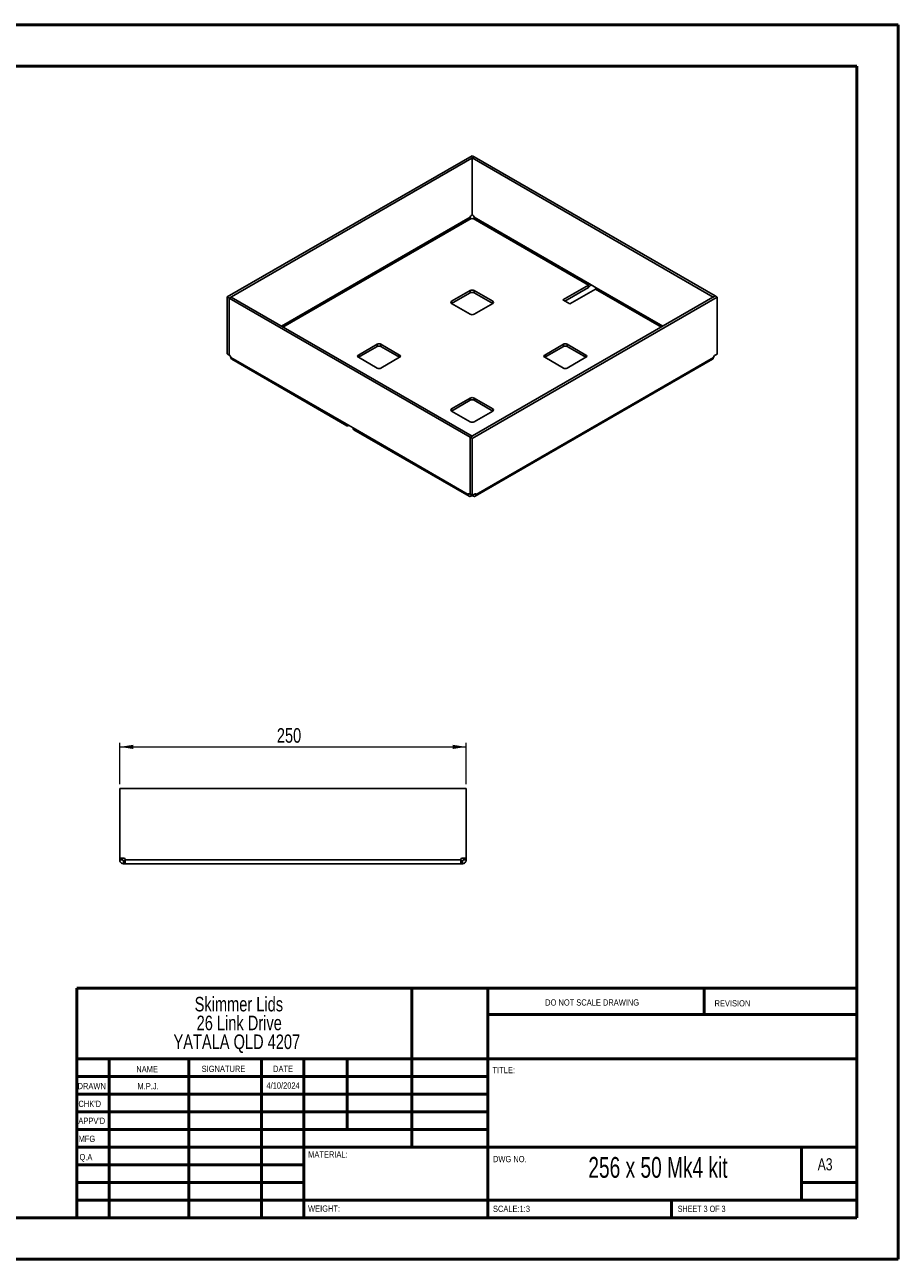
# Paper-space layout 'Sheet3' of a CAD drawing. Header units: millimetres. Extents: x 0 to 420, y 0 to 297.
# Tile 2 of 2: x 210 to 420, y 0 to 297. Entities that reach past the tile are written whole.
import ezdxf

# ---------------------------------------------------------------- set-up
doc = ezdxf.new("R2010")
doc.units = ezdxf.units.MM
doc.styles.add('SLDTEXTSTYLE0', font='TXT', dxfattribs={"width": 0.6875})
doc.styles.add('SLDTEXTSTYLE1', font='TXT', dxfattribs={"width": 0.75})
doc.dimstyles.new('SLDDIMSTYLE0', dxfattribs={"dimtxt": 3.5, "dimasz": 3.302, "dimexe": 0, "dimexo": 0.0625, "dimgap": 0.875, "dimtad": 1, "dimdec": 0, "dimlfac": 3, "dimrnd": 1e-09, "dimzin": 12, "dimdsep": 46, "dimtxsty": 'SLDTEXTSTYLE1', "dimsah": 1, "dimcen": 0.09, "dimadec": 0, "dimazin": 3, "dimtfac": 1, "dimtdec": 0, "dimtofl": 0, "dimtmove": 0, "dimatfit": 3, "dimfxl": 1, "dimfrac": 2, "dimtolj": 1, "dimtzin": 12, "dimarcsym": 0})

# ---------------------------------------------------------------- blocks, each defined once
blk = doc.blocks.new('SW_NOTE_0_2')
at = {"color": 0, "linetype": 'Continuous', "lineweight": 0, "char_height": 3.5, "attachment_point": 2, "style": 'SLDTEXTSTYLE1'}
for s, insert in [('Skimmer Lids', (13.89, 4.51)), ('26 Link Drive', (13.98, -0.01)), ('YATALA QLD 4207', (13.4, -4.54))]:
    blk.add_mtext(s, dxfattribs=dict(at, insert=insert))
blk = doc.blocks.new('_D_6')
at = {"color": 7, "linetype": 'Continuous', "lineweight": 0}
for p, q in [((233.21, 114.48), (233.21, 124.48)), ((233.21, 123.48), (316.54, 123.48)), ((316.54, 114.48), (316.54, 124.48))]:
    blk.add_line(p, q, dxfattribs=at)
at = {"color": 7, "linetype": 'Continuous', "lineweight": 18}
for points in [[(233.21, 123.48), (236.51, 122.97), (236.51, 123.99)], [(316.54, 123.48), (313.24, 123.99), (313.24, 122.97)]]:
    blk.add_solid(points, dxfattribs=at)
at = {"color": 7, "linetype": 'Continuous', "lineweight": 18, "insert": (270.99, 127.99), "char_height": 3.5, "attachment_point": 1, "style": 'SLDTEXTSTYLE1'}
blk.add_mtext('250', dxfattribs=at)

psp = doc.layouts.new('Sheet3')

# ---------------------------------------------------------------- linework, layer by layer
at = {"color": 7, "linetype": 'Continuous', "lineweight": 50}
for p, q in [((0.38, 297.21), (420.38, 297.21)), ((420.38, 0.21), (420.38, 297.21)), ((10.38, 287.21), (410.38, 287.21)), ((410.38, 287.21), (410.38, 10.21)), ((222.88, 65.46), (410.08, 65.46)), ((222.88, 65.46), (222.88, 10.21)), ((303.48, 65.46), (303.48, 27.21)), ((321.68, 65.46), (321.68, 10.21)), ((373.68, 59.09), (373.68, 65.46)), ((410.08, 59.09), (321.68, 59.09)), ((410.08, 48.46), (222.88, 48.46)), ((230.68, 48.46), (230.68, 10.21)), ((249.87, 48.46), (249.87, 10.21)), ((267.28, 48.46), (267.28, 10.21)), ((277.48, 10.21), (277.48, 48.46)), ((287.88, 31.46), (287.88, 48.46)), ((321.68, 44.21), (222.88, 44.21)), ((321.68, 39.96), (222.88, 39.96)), ((321.68, 35.71), (222.88, 35.71)), ((321.68, 31.46), (222.88, 31.46)), ((277.48, 27.21), (222.88, 27.21)), ((277.48, 27.21), (410.08, 27.21)), ((397.08, 14.46), (397.08, 27.21)), ((277.48, 22.96), (222.88, 22.96)), ((277.48, 18.71), (222.88, 18.71)), ((410.08, 18.71), (397.08, 18.71)), ((222.88, 14.46), (410.38, 14.46)), ((365.88, 10.21), (365.88, 14.46)), ((10.38, 10.21), (410.38, 10.21)), ((0.38, 0.21), (420.38, 0.21))]:
    psp.add_line(p, q, dxfattribs=at)
at = {"color": 7, "linetype": 'Continuous', "lineweight": 25}
for p, q in [((317.92, 265.7), (259.04, 231.71)), ((318.39, 265.43), (259.51, 231.44)), ((317.92, 265.7), (318.39, 265.43)), ((317.95, 265.16), (318.42, 265.43)), ((317.95, 251.47), (317.95, 265.16)), ((375.91, 231.7), (317.95, 265.16)), ((318.39, 265.41), (318.39, 265.43)), ((376.38, 231.97), (318.42, 265.43)), ((317.48, 250.9), (272.09, 224.69)), ((272.46, 224.47), (317.67, 250.57)), ((317.48, 250.9), (317.48, 250.94)), ((317.71, 250.55), (317.67, 250.57)), ((317.72, 251.35), (317.95, 251.48)), ((317.95, 251.47), (318.17, 251.35)), ((318.21, 250.57), (318.18, 250.55)), ((318.21, 250.57), (345.92, 234.58)), ((318.4, 250.94), (318.4, 250.9)), ((346.11, 234.9), (318.4, 250.9)), ((347.76, 233.95), (346.11, 234.9)), ((259.04, 231.71), (259.51, 231.44)), ((259.04, 218.02), (259.04, 231.71)), ((259.97, 231.69), (259.5, 231.42)), ((259.97, 231.69), (317.93, 198.23)), ((317.47, 233.26), (312.99, 230.67)), ((312.99, 230.13), (317.47, 232.71)), ((317.47, 233.26), (317.47, 232.71)), ((317.49, 197.96), (376.37, 231.95)), ((317.97, 197.69), (376.84, 231.68)), ((322.89, 230.67), (318.41, 233.26)), ((318.41, 233.26), (318.41, 232.71)), ((318.41, 232.71), (322.89, 230.13)), ((345.92, 234.58), (339.74, 231.01)), ((345.92, 234.03), (340.22, 230.74)), ((341.39, 230.06), (347.57, 233.62)), ((345.92, 234.58), (345.92, 234.03)), ((347.57, 233.62), (363.42, 224.47)), ((363.8, 224.69), (347.76, 233.95)), ((375.91, 231.7), (376.38, 231.97)), ((375.91, 231.69), (375.91, 231.7)), ((376.84, 231.68), (376.37, 231.95)), ((376.38, 231.95), (376.38, 231.97)), ((376.84, 217.99), (376.84, 231.68)), ((259.5, 231.42), (317.46, 197.96)), ((259.5, 231.42), (259.5, 217.72)), ((259.51, 231.42), (259.51, 231.44)), ((312.99, 230.67), (312.99, 230.13)), ((312.99, 230.13), (317.47, 227.54)), ((318.41, 227.54), (322.89, 230.13)), ((322.89, 230.67), (322.89, 230.13)), ((339.74, 231.01), (341.39, 230.06)), ((295.08, 220.33), (290.6, 217.75)), ((290.6, 217.2), (295.08, 219.79)), ((295.08, 220.33), (295.08, 219.79)), ((300.5, 217.75), (296.02, 220.33)), ((296.02, 220.33), (296.02, 219.79)), ((296.02, 219.79), (300.5, 217.2)), ((339.86, 220.33), (335.38, 217.75)), ((335.38, 217.2), (339.86, 219.79)), ((339.86, 220.33), (339.86, 219.79)), ((345.28, 217.75), (340.8, 220.33)), ((340.8, 220.33), (340.8, 219.79)), ((340.8, 219.79), (345.28, 217.2)), ((259.04, 218.02), (259.5, 217.75)), ((259.71, 217.6), (259.5, 217.72)), ((259.95, 217.15), (259.95, 217.19)), ((287.65, 201.16), (259.95, 217.15)), ((290.6, 217.75), (290.6, 217.2)), ((290.6, 217.2), (295.08, 214.62)), ((296.02, 214.62), (300.5, 217.2)), ((300.5, 217.75), (300.5, 217.2)), ((375.94, 217.15), (318.87, 184.21)), ((335.38, 217.75), (335.38, 217.2)), ((335.38, 217.2), (339.86, 214.62)), ((340.8, 214.62), (345.28, 217.2)), ((345.28, 217.75), (345.28, 217.2)), ((375.94, 217.15), (375.94, 217.19)), ((376.17, 217.6), (376.84, 217.99)), ((260.14, 216.73), (287.85, 200.73)), ((318.68, 183.78), (375.74, 216.73)), ((317.47, 207.4), (312.99, 204.82)), ((312.99, 204.27), (317.47, 206.86)), ((317.47, 207.4), (317.47, 206.86)), ((322.89, 204.82), (318.41, 207.4)), ((318.41, 207.4), (318.41, 206.86)), ((318.41, 206.86), (322.89, 204.27)), ((312.99, 204.82), (312.99, 204.27)), ((312.99, 204.27), (317.47, 201.69)), ((318.41, 201.69), (322.89, 204.27)), ((322.89, 204.82), (322.89, 204.27)), ((287.65, 201.16), (289.3, 200.21)), ((288.31, 200.78), (288.31, 200.78)), ((288.31, 200.78), (288.31, 200.78)), ((317.01, 184.21), (289.3, 200.21)), ((289.5, 199.78), (317.2, 183.78)), ((317.93, 198.23), (317.46, 197.96)), ((317.46, 197.96), (317.46, 184.27)), ((317.97, 197.69), (317.49, 197.96)), ((317.49, 184.27), (317.49, 197.96)), ((317.93, 198.21), (317.93, 198.23)), ((317.97, 184), (317.97, 197.69)), ((317.01, 184.25), (317.25, 184.39)), ((317.01, 184.21), (317.28, 184.37)), ((317.01, 184.25), (317.01, 184.21)), ((317.46, 184.27), (317.25, 184.39)), ((317.46, 184.27), (317.49, 184.29)), ((317.97, 184), (317.49, 184.27)), ((317.67, 183.83), (317.67, 184.17)), ((317.71, 183.85), (317.71, 184.15)), ((318.64, 184.39), (317.97, 184)), ((318.21, 183.83), (318.21, 184.14)), ((318.87, 184.21), (318.6, 184.37)), ((318.87, 184.25), (318.64, 184.39)), ((318.87, 184.21), (318.87, 184.25)), ((317.67, 183.83), (317.71, 183.85)), ((318.18, 183.85), (318.18, 184.12)), ((318.18, 183.85), (318.21, 183.83)), ((233.24, 113.48), (233.21, 113.48)), ((233.21, 113.48), (233.21, 96.71)), ((233.24, 113.48), (316.51, 113.48)), ((233.24, 96.71), (233.24, 113.48)), ((316.51, 96.71), (316.51, 113.48)), ((316.51, 113.48), (316.54, 113.48)), ((316.54, 96.71), (316.54, 113.48)), ((233.21, 96.71), (233.24, 96.71)), ((233.21, 96.71), (233.21, 96.38)), ((233.21, 96.38), (233.87, 96.38)), ((233.21, 96.38), (233.21, 96.33)), ((233.21, 96.33), (233.87, 96.33)), ((234.19, 96.71), (233.24, 96.71)), ((233.87, 96.71), (233.87, 96.38)), ((233.87, 96.38), (233.87, 96.33)), ((234.14, 95.39), (234.14, 96.06)), ((234.14, 96.06), (234.19, 96.06)), ((234.14, 95.39), (234.19, 95.39)), ((234.19, 95.39), (234.19, 96.06)), ((234.19, 96.06), (234.52, 96.06)), ((234.19, 95.39), (234.52, 95.39)), ((234.52, 96.33), (234.52, 96.38)), ((315.22, 96.33), (234.52, 96.33)), ((315.22, 95.39), (234.52, 95.39)), ((315.22, 96.33), (315.22, 96.38)), ((315.22, 96.06), (315.56, 96.06)), ((315.22, 95.39), (315.56, 95.39)), ((315.56, 96.71), (316.51, 96.71)), ((315.56, 95.39), (315.56, 96.06)), ((315.56, 96.06), (315.61, 96.06)), ((315.56, 95.39), (315.61, 95.39)), ((315.61, 95.39), (315.61, 96.06)), ((315.87, 96.38), (315.87, 96.71)), ((316.54, 96.38), (315.87, 96.38)), ((315.87, 96.33), (315.87, 96.38)), ((316.54, 96.33), (315.87, 96.33)), ((316.54, 96.71), (316.51, 96.71)), ((316.54, 96.38), (316.54, 96.71)), ((316.54, 96.33), (316.54, 96.38))]:
    psp.add_line(p, q, dxfattribs=at)
for centre, radius, start, end in [((317.99, 250.92), 0.512, 122.6055, 177.3945), ((317.94, 251.01), 0.512, 242.6097, 297.3903), ((317.89, 250.92), 0.512, 2.6055, 57.3945), ((345.7, 234.92), 0.41, 302.6055, 357.3945), ((345.15, 235.23), 1.43, 302.6411, 337.7401), ((317.94, 232.35), 1.02, 62.6097, 117.3903), ((317.94, 231.8), 1.02, 62.6097, 117.3903), ((347.35, 233.97), 0.41, 302.6055, 357.3945), ((313.1, 230.4), 0.291, 110.7834, 249.2166), ((322.79, 230.4), 0.291, 290.7834, 69.2166), ((317.94, 228.45), 1.02, 242.6097, 297.3903), ((295.55, 219.42), 1.02, 62.6097, 117.3903), ((295.55, 218.88), 1.02, 62.6097, 117.3903), ((340.33, 219.42), 1.02, 62.6097, 117.3903), ((340.33, 218.88), 1.02, 62.6097, 117.3903), ((259.44, 217.17), 0.512, 2.6055, 57.3945), ((290.7, 217.47), 0.291, 110.7834, 249.2166), ((300.4, 217.47), 0.291, 290.7834, 69.2166), ((335.49, 217.47), 0.291, 110.7834, 249.2166), ((345.18, 217.47), 0.291, 290.7834, 69.2166), ((376.45, 217.17), 0.512, 122.6055, 177.3945), ((295.55, 215.53), 1.02, 242.6097, 297.3903), ((340.33, 215.53), 1.02, 242.6097, 297.3903), ((317.94, 206.49), 1.02, 62.6097, 117.3903), ((317.94, 205.95), 1.02, 62.6097, 117.3903), ((313.1, 204.55), 0.291, 110.7834, 249.2166), ((322.79, 204.55), 0.291, 290.7834, 69.2166), ((288.06, 201.09), 0.408, 170.786, 309.2033), ((289.76, 200.16), 0.46, 173.7012, 234.9867), ((317.94, 202.6), 1.02, 242.6097, 297.3903), ((317.15, 184.27), 0.146, 50.7967, 189.214), ((318.73, 184.27), 0.146, 350.786, 129.2033), ((317.94, 183.4), 0.512, 62.6097, 117.3903), ((234.19, 96.38), 0.333, 0, 90), ((315.56, 96.38), 0.333, 90, 180)]:
    psp.add_arc(centre, radius, start, end, dxfattribs=at)
for points, knots in [([(317.67, 250.57), (317.62, 250.6), (317.57, 250.65), (317.5, 250.77), (317.48, 250.84), (317.48, 250.9)], [0, 0, 0, 0, 0.5, 0.5, 1, 1, 1, 1]), ([(318.4, 250.9), (318.4, 250.84), (318.38, 250.77), (318.31, 250.65), (318.26, 250.6), (318.21, 250.57)], [0, 0, 0, 0, 0.5, 0.5, 1, 1, 1, 1]), ([(260.14, 216.73), (260.14, 216.73), (260.07, 216.74), (259.98, 216.88), (259.96, 217.06), (259.95, 217.15)], [0, 0, 0, 0, 0.000102, 0.500051, 1, 1, 1, 1]), ([(375.94, 217.15), (375.92, 217.06), (375.9, 216.88), (375.81, 216.74), (375.74, 216.73), (375.74, 216.73)], [0, 0, 0, 0, 0.499949, 0.999898, 1, 1, 1, 1]), ([(317.01, 184.21), (317.01, 184.11), (317.03, 184.02), (317.09, 183.88), (317.14, 183.82), (317.27, 183.75), (317.34, 183.73), (317.5, 183.75), (317.58, 183.78), (317.67, 183.83)], [0, 0, 0, 0, 0.25, 0.25, 0.5, 0.5, 0.75, 0.75, 1, 1, 1, 1]), ([(318.21, 183.83), (318.3, 183.78), (318.39, 183.75), (318.54, 183.73), (318.62, 183.75), (318.74, 183.82), (318.79, 183.88), (318.86, 184.02), (318.87, 184.11), (318.87, 184.21)], [0, 0, 0, 0, 0.25, 0.25, 0.5, 0.5, 0.75, 0.75, 1, 1, 1, 1]), ([(233.21, 96.33), (233.21, 96.21), (233.23, 96.08), (233.32, 95.86), (233.39, 95.75), (233.57, 95.58), (233.67, 95.51), (233.89, 95.42), (234.02, 95.39), (234.14, 95.39)], [0, 0, 0, 0, 0.25, 0.25, 0.5, 0.5, 0.75, 0.75, 1, 1, 1, 1]), ([(233.87, 96.33), (233.87, 96.26), (233.9, 96.19), (234, 96.09), (234.07, 96.06), (234.14, 96.06)], [0, 0, 0, 0, 0.5, 0.5, 1, 1, 1, 1]), ([(234.52, 95.39), (234.52, 95.39), (234.52, 95.42), (234.52, 95.51), (234.52, 95.58), (234.52, 95.75), (234.52, 95.86), (234.52, 96.08), (234.52, 96.21), (234.52, 96.33)], [0, 0, 0, 0, 0.25, 0.25, 0.5, 0.5, 0.75, 0.75, 1, 1, 1, 1]), ([(315.22, 96.33), (315.22, 96.21), (315.22, 96.08), (315.22, 95.86), (315.22, 95.75), (315.22, 95.58), (315.22, 95.51), (315.22, 95.42), (315.22, 95.39), (315.22, 95.39)], [0, 0, 0, 0, 0.25, 0.25, 0.5, 0.5, 0.75, 0.75, 1, 1, 1, 1]), ([(315.61, 96.06), (315.68, 96.06), (315.74, 96.09), (315.84, 96.19), (315.87, 96.26), (315.87, 96.33)], [0, 0, 0, 0, 0.5, 0.5, 1, 1, 1, 1]), ([(315.61, 95.39), (315.73, 95.39), (315.85, 95.42), (316.08, 95.51), (316.18, 95.58), (316.35, 95.75), (316.42, 95.86), (316.51, 96.08), (316.54, 96.21), (316.54, 96.33)], [0, 0, 0, 0, 0.25, 0.25, 0.5, 0.5, 0.75, 0.75, 1, 1, 1, 1])]:
    psp.add_open_spline(points, degree=3, knots=knots, dxfattribs=at)

# ---------------------------------------------------------------- block references
at = {"color": 7, "linetype": 'Continuous', "lineweight": 0}
psp.add_blockref('SW_NOTE_0_2', (247.97, 58.84), dxfattribs=at)

# ---------------------------------------------------------------- texts
for s, insert, char_height, attachment_point, style in [('DO NOT SCALE DRAWING', (335.49, 62.75), 1.5, 1, 'SLDTEXTSTYLE1'), ('REVISION', (376.21, 62.55), 1.5, 1, 'SLDTEXTSTYLE1'), ('NAME', (237.2, 46.72), 1.5, 1, 'SLDTEXTSTYLE1'), ('SIGNATURE', (252.91, 46.78), 1.5, 1, 'SLDTEXTSTYLE1'), ('DATE', (270.09, 46.79), 1.5, 1, 'SLDTEXTSTYLE1'), ('TITLE:', (322.84, 46.49), 1.5, 1, 'SLDTEXTSTYLE1'), ('DRAWN', (223.09, 42.64), 1.5, 1, 'SLDTEXTSTYLE1'), ('M.P.J.', (240.04, 42.6), 1.499, 2, 'SLDTEXTSTYLE1'), ('4/10/2024', (272.49, 42.77), 1.499, 2, 'SLDTEXTSTYLE1'), ("CHK'D", (223.29, 38.37), 1.5, 1, 'SLDTEXTSTYLE1'), ("APPV'D", (223.28, 34.28), 1.5, 1, 'SLDTEXTSTYLE1'), ('MFG', (223.33, 29.95), 1.5, 1, 'SLDTEXTSTYLE1'), ('Q.A', (223.55, 25.56), 1.5, 1, 'SLDTEXTSTYLE1'), ('MATERIAL:', (278.52, 26.2), 1.5, 1, 'SLDTEXTSTYLE1'), ('DWG NO.', (322.95, 25.08), 1.5, 1, 'SLDTEXTSTYLE1'), ('256 x 50 Mk4 kit', (362.61, 24.83), 5, 2, 'SLDTEXTSTYLE0'), ('A3', (401, 24.52), 2.91, 1, 'SLDTEXTSTYLE1'), ('WEIGHT:', (278.5, 13.16), 1.499, 1, 'SLDTEXTSTYLE1'), ('SCALE:1:3', (322.95, 13.11), 1.5, 1, 'SLDTEXTSTYLE1'), ('SHEET 3 OF 3', (367.36, 13.11), 1.5, 1, 'SLDTEXTSTYLE0')]:
    psp.add_mtext(s, dxfattribs=dict(at, insert=insert, char_height=char_height, attachment_point=attachment_point, style=style))

# ---------------------------------------------------------------- dimensions: what is measured, and where the dimension line sits
at = {"color": 7, "linetype": 'Continuous', "lineweight": 18}
dim = psp.add_linear_dim(base=(316.54, 123.48), p1=(233.21, 113.48), p2=(316.54, 113.48), dimstyle='SLDDIMSTYLE0', dxfattribs=at)
dim.commit()
dim.dimension.update_dxf_attribs({"geometry": '_D_6', "text_midpoint": (274.87, 123.48), "dimtype": 160})

doc.saveas('drawing.dxf')
